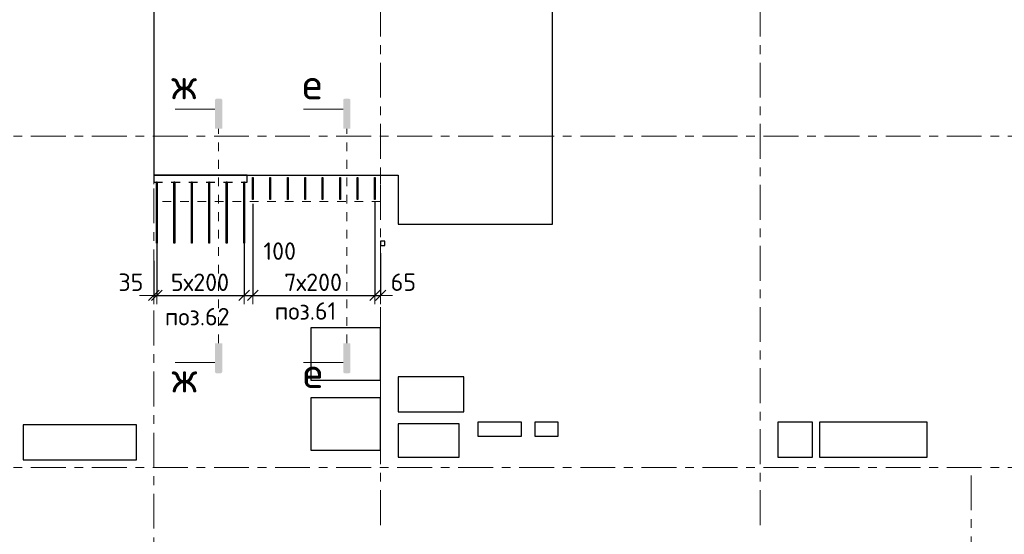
# Model space of a CAD drawing. Header units: metres. Extents: x -38 to 114, y -15 to 21.
# Tile 7 of 244: x 18 to 29, y 8 to 14. Entities that reach past the tile are written whole.
import ezdxf

# ---------------------------------------------------------------- set-up
doc = ezdxf.new("R2010")
doc.units = ezdxf.units.M
doc.header["$PDMODE"] = 65
for name, pattern in [('______11', [0.5, 0.4, -0.05, 0, -0.05]), ('______2', [0.0405, 0.03, -0.0105]), ('______3', [0.5, 0.4, -0.1]), ('______5', [1.1, 0.8, -0.1, 0.1, -0.1]), ('______9', [0.015, 0, -0.015])]:
    doc.linetypes.add(name, pattern=pattern)
for name, color, linetype, lineweight in [('XR$2$Осевая линия (1)', 7, '______5', 13), ('XR$5$Арм.стержн. Арматура края', 96, 'Continuous', 35), ('XR$5$Арм.стержн. Хомут', 240, 'Continuous', 35), ('XR$5$Балка (1)', 7, '______3', 13), ('XR$5$Перекрытие (1)', 7, 'Continuous', 35), ('XR$5$Размерная линия (1)', 7, 'Continuous', 13), ('XR$5$Текст_ общее_1', 7, 'Continuous', 13)]:
    doc.layers.add(name, color=color, linetype=linetype, lineweight=lineweight)
doc.styles.add('ISOCPEUR', font='txt')
doc.dimstyles.new('DIMSTYLE_3', dxfattribs={"dimtxt": 0.2, "dimasz": 0.2, "dimexe": 0, "dimexo": 0, "dimgap": 0.1, "dimtad": 2, "dimdec": 0, "dimlfac": 1000, "dimrnd": 5, "dimzin": 12, "dimdsep": 46, "dimtxsty": 'ISOCPEUR', "dimblk1": 'ALL_ML_STRICH', "dimblk2": 'ALL_ML_STRICH', "dimsah": 1, "dimcen": 0, "dimclrd": 7, "dimclre": 256, "dimclrt": 7, "dimadec": 0, "dimazin": 0, "dimtfac": 1, "dimtdec": 0, "dimtix": 1, "dimtmove": 2, "dimatfit": 3, "dimfxl": 0, "dimtzin": 0, "dimlwd": 0, "dimlwe": -3, "dimarcsym": 0})
doc.dimstyles.new('DIMSTYLE_36', dxfattribs={"dimtxt": 0.2, "dimasz": 0.2, "dimexe": 0, "dimexo": 0, "dimgap": 0.1, "dimtad": 2, "dimdec": 0, "dimlfac": 1000, "dimrnd": 5, "dimzin": 12, "dimdsep": 46, "dimtxsty": 'ISOCPEUR', "dimblk1": 'ALL_ML_STRICH', "dimblk2": 'ALL_ML_STRICH', "dimsah": 1, "dimcen": 0, "dimclrd": 7, "dimclre": 256, "dimclrt": 7, "dimadec": 0, "dimazin": 0, "dimtfac": 1, "dimtdec": 0, "dimtix": 1, "dimtmove": 2, "dimatfit": 3, "dimfxl": 0, "dimtvp": 1.2, "dimtzin": 0, "dimlwd": 0, "dimlwe": -3, "dimarcsym": 0})

# ---------------------------------------------------------------- blocks, each defined once
blk = doc.blocks.new('ALL_ML_STRICH')
at = {"color": 0, "linetype": 'ByBlock', "lineweight": -2}
for p, q in [((-1, 0), (0.5, 0)), ((-0.3, -0.3), (0.3, 0.3)), ((0, -0.5), (0, 0.5))]:
    blk.add_line(p, q, dxfattribs=at)
blk = doc.blocks.new('*D630')
at = {"layer": 'DEFPOINTS', "color": 7, "linetype": 'Continuous', "lineweight": 13, "transparency": 33554687}
for p in [(19.115, 11.606), (19.08, 11.39), (19.08, 10.974)]:
    blk.add_point(p, dxfattribs=at)
at = {"layer": 'XR$5$Размерная линия (1)', "color": 9, "linetype": 'Continuous', "lineweight": -2, "true_color": 0xc7c7c7, "transparency": 33554687}
for p, q in [((19.115, 11.586), (19.115, 10.974)), ((19.08, 11.37), (19.08, 10.974))]:
    blk.add_line(p, q, dxfattribs=at)
at = {"layer": 'XR$5$Размерная линия (1)', "color": 7, "linetype": 'Continuous', "lineweight": -2, "transparency": 33554687}
blk.add_line((19.08, 10.974), (19.115, 10.974), dxfattribs=at)
at = {"layer": 'XR$5$Размерная линия (1)', "color": 7, "linetype": 'Continuous', "lineweight": 13, "transparency": 33554687, "xscale": 0.2, "yscale": 0.2, "zscale": 0.2}
blk.add_blockref('ALL_ML_STRICH', (19.115, 10.974), dxfattribs=at)
at = {"layer": 'XR$5$Размерная линия (1)', "color": 7, "linetype": 'Continuous', "lineweight": 13, "transparency": 33554687, "xscale": 0.2, "yscale": 0.2, "zscale": 0.2, "rotation": 180}
blk.add_blockref('ALL_ML_STRICH', (19.08, 10.974), dxfattribs=at)
at = {"layer": 'XR$5$Размерная линия (1)', "color": 7, "linetype": 'Continuous', "lineweight": 13, "transparency": 33554687, "insert": (18.817, 11.124), "char_height": 0.2, "width": 0.4, "attachment_point": 5, "style": 'ISOCPEUR'}
blk.add_mtext('\\A1;{35}', dxfattribs=at)
blk = doc.blocks.new('*D631')
at = {"layer": 'DEFPOINTS', "color": 7, "linetype": 'Continuous', "lineweight": 13, "transparency": 33554687}
for p in [(19.115, 11.606), (20.115, 11.606), (19.115, 10.974)]:
    blk.add_point(p, dxfattribs=at)
at = {"layer": 'XR$5$Размерная линия (1)', "color": 9, "linetype": 'Continuous', "lineweight": -2, "true_color": 0xc7c7c7, "transparency": 33554687}
for p, q in [((19.115, 11.586), (19.115, 10.974)), ((20.115, 11.586), (20.115, 10.974))]:
    blk.add_line(p, q, dxfattribs=at)
at = {"layer": 'XR$5$Размерная линия (1)', "color": 7, "linetype": 'Continuous', "lineweight": -2, "transparency": 33554687}
blk.add_line((19.115, 10.974), (20.115, 10.974), dxfattribs=at)
at = {"layer": 'XR$5$Размерная линия (1)', "color": 7, "linetype": 'Continuous', "lineweight": 13, "transparency": 33554687, "xscale": 0.2, "yscale": 0.2, "zscale": 0.2, "rotation": 180}
blk.add_blockref('ALL_ML_STRICH', (19.115, 10.974), dxfattribs=at)
at = {"layer": 'XR$5$Размерная линия (1)', "color": 7, "linetype": 'Continuous', "lineweight": 13, "transparency": 33554687, "xscale": 0.2, "yscale": 0.2, "zscale": 0.2}
blk.add_blockref('ALL_ML_STRICH', (20.115, 10.974), dxfattribs=at)
at = {"layer": 'XR$5$Размерная линия (1)', "color": 7, "linetype": 'Continuous', "lineweight": 13, "transparency": 33554687, "insert": (19.275, 11.224), "char_height": 0.2, "width": 0.01, "attachment_point": 1, "line_spacing_factor": 0.60241, "style": 'ISOCPEUR'}
blk.add_mtext('5х200', dxfattribs=at)
blk = doc.blocks.new('*D632')
at = {"layer": 'DEFPOINTS', "color": 7, "linetype": 'Continuous', "lineweight": 13, "transparency": 33554687}
for p in [(20.215, 12.043), (20.115, 11.606), (20.115, 10.974)]:
    blk.add_point(p, dxfattribs=at)
at = {"layer": 'XR$5$Размерная линия (1)', "color": 9, "linetype": 'Continuous', "lineweight": -2, "true_color": 0xc7c7c7, "transparency": 33554687}
for p, q in [((20.215, 12.023), (20.215, 10.974)), ((20.115, 11.586), (20.115, 10.974))]:
    blk.add_line(p, q, dxfattribs=at)
at = {"layer": 'XR$5$Размерная линия (1)', "color": 7, "linetype": 'Continuous', "lineweight": -2, "transparency": 33554687}
blk.add_line((20.115, 10.974), (20.215, 10.974), dxfattribs=at)
at = {"layer": 'XR$5$Размерная линия (1)', "color": 7, "linetype": 'Continuous', "lineweight": 13, "transparency": 33554687, "xscale": 0.2, "yscale": 0.2, "zscale": 0.2, "rotation": 180}
blk.add_blockref('ALL_ML_STRICH', (20.115, 10.974), dxfattribs=at)
at = {"layer": 'XR$5$Размерная линия (1)', "color": 7, "linetype": 'Continuous', "lineweight": 13, "transparency": 33554687, "xscale": 0.2, "yscale": 0.2, "zscale": 0.2}
blk.add_blockref('ALL_ML_STRICH', (20.215, 10.974), dxfattribs=at)
at = {"layer": 'XR$5$Размерная линия (1)', "color": 7, "linetype": 'Continuous', "lineweight": 13, "transparency": 33554687, "insert": (20.523, 11.481), "char_height": 0.2, "width": 0.6, "attachment_point": 5, "style": 'ISOCPEUR'}
blk.add_mtext('\\A1;{100}', dxfattribs=at)
blk = doc.blocks.new('*D633')
at = {"layer": 'DEFPOINTS', "color": 7, "linetype": 'Continuous', "lineweight": 13, "transparency": 33554687}
for p in [(20.215, 12.043), (21.615, 12.064), (20.215, 10.974)]:
    blk.add_point(p, dxfattribs=at)
at = {"layer": 'XR$5$Размерная линия (1)', "color": 9, "linetype": 'Continuous', "lineweight": -2, "true_color": 0xc7c7c7, "transparency": 33554687}
for p, q in [((20.215, 12.023), (20.215, 10.974)), ((21.615, 12.044), (21.615, 10.974))]:
    blk.add_line(p, q, dxfattribs=at)
at = {"layer": 'XR$5$Размерная линия (1)', "color": 7, "linetype": 'Continuous', "lineweight": -2, "transparency": 33554687}
blk.add_line((20.215, 10.974), (21.615, 10.974), dxfattribs=at)
at = {"layer": 'XR$5$Размерная линия (1)', "color": 7, "linetype": 'Continuous', "lineweight": 13, "transparency": 33554687, "xscale": 0.2, "yscale": 0.2, "zscale": 0.2, "rotation": 180}
blk.add_blockref('ALL_ML_STRICH', (20.215, 10.974), dxfattribs=at)
at = {"layer": 'XR$5$Размерная линия (1)', "color": 7, "linetype": 'Continuous', "lineweight": 13, "transparency": 33554687, "xscale": 0.2, "yscale": 0.2, "zscale": 0.2}
blk.add_blockref('ALL_ML_STRICH', (21.615, 10.974), dxfattribs=at)
at = {"layer": 'XR$5$Размерная линия (1)', "color": 7, "linetype": 'Continuous', "lineweight": 13, "transparency": 33554687, "insert": (20.575, 11.224), "char_height": 0.2, "width": 0.01, "attachment_point": 1, "line_spacing_factor": 0.60241, "style": 'ISOCPEUR'}
blk.add_mtext('7х200', dxfattribs=at)
blk = doc.blocks.new('*D634')
at = {"layer": 'DEFPOINTS', "color": 7, "linetype": 'Continuous', "lineweight": 13, "transparency": 33554687}
for p in [(21.615, 12.064), (21.68, 11.476), (21.615, 10.974)]:
    blk.add_point(p, dxfattribs=at)
at = {"layer": 'XR$5$Размерная линия (1)', "color": 9, "linetype": 'Continuous', "lineweight": -2, "true_color": 0xc7c7c7, "transparency": 33554687}
for p, q in [((21.615, 12.044), (21.615, 10.974)), ((21.68, 11.456), (21.68, 10.974))]:
    blk.add_line(p, q, dxfattribs=at)
at = {"layer": 'XR$5$Размерная линия (1)', "color": 7, "linetype": 'Continuous', "lineweight": -2, "transparency": 33554687}
blk.add_line((21.615, 10.974), (21.68, 10.974), dxfattribs=at)
at = {"layer": 'XR$5$Размерная линия (1)', "color": 7, "linetype": 'Continuous', "lineweight": 13, "transparency": 33554687, "xscale": 0.2, "yscale": 0.2, "zscale": 0.2}
blk.add_blockref('ALL_ML_STRICH', (21.68, 10.974), dxfattribs=at)
at = {"layer": 'XR$5$Размерная линия (1)', "color": 7, "linetype": 'Continuous', "lineweight": 13, "transparency": 33554687, "xscale": 0.2, "yscale": 0.2, "zscale": 0.2, "rotation": 180}
blk.add_blockref('ALL_ML_STRICH', (21.615, 10.974), dxfattribs=at)
at = {"layer": 'XR$5$Размерная линия (1)', "color": 7, "linetype": 'Continuous', "lineweight": 13, "transparency": 33554687, "insert": (21.941, 11.125), "char_height": 0.2, "width": 0.4, "attachment_point": 5, "style": 'ISOCPEUR'}
blk.add_mtext('\\A1;{65}', dxfattribs=at)

msp = doc.modelspace()

# ---------------------------------------------------------------- hatches: boundary and pattern name
at = {"linetype": 'Continuous', "lineweight": 25, "true_color": 0x000000, "transparency": 33554687}
for points in [[(19.7811, 13.211), (19.7809, 13.2085), (19.7809, 12.8835), (19.8645, 12.8835), (19.8645, 13.2085), (19.8644, 13.211), (19.8639, 13.2135), (19.863, 13.2159), (19.8619, 13.2182), (19.8605, 13.2203), (19.8588, 13.2223), (19.8569, 13.224), (19.8548, 13.2254), (19.8525, 13.2265), (19.85, 13.2273), (19.8475, 13.2278), (19.845, 13.228), (19.8005, 13.228), (19.7979, 13.2278), (19.7954, 13.2273), (19.793, 13.2265), (19.7907, 13.2254), (19.7886, 13.224), (19.7866, 13.2223), (19.785, 13.2203), (19.7835, 13.2182), (19.7824, 13.2159), (19.7816, 13.2135)], [(21.2511, 13.211), (21.2509, 13.2085), (21.2509, 12.8835), (21.3345, 12.8835), (21.3345, 13.2085), (21.3344, 13.211), (21.3339, 13.2135), (21.333, 13.2159), (21.3319, 13.2182), (21.3305, 13.2203), (21.3288, 13.2223), (21.3269, 13.224), (21.3248, 13.2254), (21.3225, 13.2265), (21.32, 13.2273), (21.3175, 13.2278), (21.315, 13.228), (21.2705, 13.228), (21.2679, 13.2278), (21.2654, 13.2273), (21.263, 13.2265), (21.2607, 13.2254), (21.2586, 13.224), (21.2566, 13.2223), (21.255, 13.2203), (21.2535, 13.2182), (21.2524, 13.2159), (21.2516, 13.2135)]]:
    msp.add_hatch(color=18, dxfattribs=at).paths.add_polyline_path(points)
for points in [[(19.7811, 10.098), (19.7809, 10.1006), (19.7809, 10.4256), (19.8645, 10.4256), (19.8645, 10.1006), (19.8644, 10.098), (19.8639, 10.0955), (19.863, 10.0931), (19.8619, 10.0908), (19.8605, 10.0887), (19.8588, 10.0867), (19.8569, 10.0851), (19.8548, 10.0836), (19.8525, 10.0825), (19.85, 10.0817), (19.8475, 10.0812), (19.845, 10.081), (19.8005, 10.081), (19.7979, 10.0812), (19.7954, 10.0817), (19.793, 10.0825), (19.7907, 10.0836), (19.7886, 10.0851), (19.7866, 10.0867), (19.785, 10.0887), (19.7835, 10.0908), (19.7824, 10.0931), (19.7816, 10.0955)], [(21.2511, 10.098), (21.2509, 10.1006), (21.2509, 10.4256), (21.3345, 10.4256), (21.3345, 10.1006), (21.3344, 10.098), (21.3339, 10.0955), (21.333, 10.0931), (21.3319, 10.0908), (21.3305, 10.0887), (21.3288, 10.0867), (21.3269, 10.0851), (21.3248, 10.0836), (21.3225, 10.0825), (21.32, 10.0817), (21.3175, 10.0812), (21.315, 10.081), (21.2705, 10.081), (21.2679, 10.0812), (21.2654, 10.0817), (21.263, 10.0825), (21.2607, 10.0836), (21.2586, 10.0851), (21.2566, 10.0867), (21.255, 10.0887), (21.2535, 10.0908), (21.2524, 10.0931), (21.2516, 10.0955)]]:
    msp.add_hatch(color=18, dxfattribs=at).paths.add_polyline_path(points, flags=16)

# ---------------------------------------------------------------- linework, layer by layer
at = {"color": 7, "linetype": 'Continuous', "lineweight": 13, "transparency": 33554687}
for p, q in [((19.7809, 13.1065), (19.3242, 13.1065)), ((21.2509, 13.1065), (20.7942, 13.1065)), ((19.7809, 10.2026), (19.3242, 10.2026)), ((21.2509, 10.2026), (20.7942, 10.2026))]:
    msp.add_line(p, q, dxfattribs=at)
at = {"color": 7, "linetype": '______9', "lineweight": 13, "transparency": 33554687}
for p, q in [((19.8227, 10.4256), (19.8227, 12.8835)), ((21.2927, 10.4256), (21.2927, 12.8835))]:
    msp.add_line(p, q, dxfattribs=at)
at = {"layer": 'XR$2$Осевая линия (1)', "color": 253, "linetype": '______11', "lineweight": 13, "true_color": 0xa0a0a0, "transparency": 33554687}
for p, q in [((19.08, 7.6), (19.08, 19.78)), ((21.68, 8.34), (21.68, 19.78)), ((26.03, 8.34), (26.03, 19.78)), ((-2.63, 12.8), (62.6, 12.8)), ((-2.63, 9), (62.6, 9)), ((28.45, -3.39), (28.45, 8.92))]:
    msp.add_line(p, q, dxfattribs=at)
at = {"layer": 'XR$5$Арм.стержн. Арматура края', "color": 40, "linetype": 'Continuous', "lineweight": 25, "transparency": 33554687}
for points in [[(19.119, 12.2752), (19.119, 11.5723), (19.111, 11.5723), (19.111, 12.2752), (19.119, 12.2752)], [(19.319, 12.2752), (19.319, 11.5723), (19.311, 11.5723), (19.311, 12.2752), (19.319, 12.2752)], [(19.519, 12.2752), (19.519, 11.5723), (19.511, 11.5723), (19.511, 12.2752), (19.519, 12.2752)], [(19.719, 12.2752), (19.719, 11.5723), (19.711, 11.5723), (19.711, 12.2752), (19.719, 12.2752)], [(19.919, 12.2752), (19.919, 11.5723), (19.911, 11.5723), (19.911, 12.2752), (19.919, 12.2752)], [(20.119, 12.2752), (20.119, 11.5723), (20.111, 11.5723), (20.111, 12.2752), (20.119, 12.2752)]]:
    msp.add_lwpolyline(points, dxfattribs=at)
at = {"layer": 'XR$5$Арм.стержн. Хомут', "color": 40, "linetype": 'Continuous', "lineweight": 25, "transparency": 33554687}
for points in [[(20.219, 12.3263), (20.219, 12.0742), (20.211, 12.0742), (20.211, 12.3263), (20.219, 12.3263)], [(20.419, 12.3263), (20.419, 12.0742), (20.411, 12.0742), (20.411, 12.3263), (20.419, 12.3263)], [(20.619, 12.3263), (20.619, 12.0742), (20.611, 12.0742), (20.611, 12.3263), (20.619, 12.3263)], [(20.819, 12.3263), (20.819, 12.0742), (20.811, 12.0742), (20.811, 12.3263), (20.819, 12.3263)], [(21.019, 12.3263), (21.019, 12.0742), (21.011, 12.0742), (21.011, 12.3263), (21.019, 12.3263)], [(21.219, 12.3263), (21.219, 12.0742), (21.211, 12.0742), (21.211, 12.3263), (21.219, 12.3263)], [(21.419, 12.3263), (21.419, 12.0742), (21.411, 12.0742), (21.411, 12.3263), (21.419, 12.3263)], [(21.619, 12.3263), (21.619, 12.0742), (21.611, 12.0742), (21.611, 12.3263), (21.619, 12.3263)]]:
    msp.add_lwpolyline(points, dxfattribs=at)
at = {"layer": 'XR$5$Балка (1)', "color": 7, "linetype": '______2', "lineweight": 25, "transparency": 33554687}
for p, q in [((20.1499, 12.2702), (20.1499, 12.3502)), ((19.0799, 12.2702), (20.1499, 12.2702))]:
    msp.add_line(p, q, dxfattribs=at)
at = {"layer": 'XR$5$Перекрытие (1)', "color": 7, "linetype": 'Continuous', "lineweight": 25, "transparency": 33554687}
for p, q in [((19.08, 16.6502), (19.08, 12.3503)), ((23.6503, 11.7903), (23.6503, 16.6502)), ((19.0799, 12.3502), (19.0799, 12.2702)), ((20.1499, 12.3502), (19.0799, 12.3502)), ((19.08, 12.3503), (21.88, 12.3503)), ((21.88, 12.3503), (21.88, 11.7903)), ((21.88, 11.7903), (23.6503, 11.7903)), ((21.68, 11.5937), (21.68, 11.5437)), ((21.73, 11.5937), (21.68, 11.5937)), ((21.68, 11.5437), (21.73, 11.5437)), ((21.73, 11.5437), (21.73, 11.5937)), ((20.88, 10.6003), (20.88, 10.0003)), ((21.68, 10.6003), (20.88, 10.6003)), ((21.68, 10.0003), (21.68, 10.6003)), ((20.88, 10.0003), (21.68, 10.0003)), ((21.8825, 10.0398), (21.8825, 9.6398)), ((22.6325, 10.0398), (21.8825, 10.0398)), ((22.6325, 9.6398), (22.6325, 10.0398)), ((20.88, 9.8003), (20.88, 9.2003)), ((21.68, 9.8003), (20.88, 9.8003)), ((21.68, 9.2003), (21.68, 9.8003)), ((21.8825, 9.6398), (22.6325, 9.6398)), ((17.58, 9.4902), (17.58, 9.0902)), ((18.88, 9.4902), (17.58, 9.4902)), ((18.88, 9.0902), (18.88, 9.4902)), ((21.8806, 9.4995), (21.8806, 9.1195)), ((22.5806, 9.4995), (21.8806, 9.4995)), ((22.5806, 9.1195), (22.5806, 9.4995)), ((22.7959, 9.5195), (22.7959, 9.3595)), ((23.2959, 9.5195), (22.7959, 9.5195)), ((23.2959, 9.3595), (23.2959, 9.5195)), ((23.4459, 9.5195), (23.4459, 9.3595)), ((23.7159, 9.5195), (23.4459, 9.5195)), ((23.7159, 9.3595), (23.7159, 9.5195)), ((26.632, 9.5203), (26.232, 9.5202)), ((26.232, 9.5202), (26.232, 9.1202)), ((26.632, 9.1203), (26.632, 9.5203)), ((26.7123, 9.5202), (26.7123, 9.1202)), ((27.9473, 9.5202), (26.7123, 9.5202)), ((27.9473, 9.1202), (27.9473, 9.5202)), ((22.7959, 9.3595), (23.2959, 9.3595)), ((23.4459, 9.3595), (23.7159, 9.3595)), ((20.88, 9.2003), (21.68, 9.2003)), ((17.58, 9.0902), (18.88, 9.0902)), ((21.8806, 9.1195), (22.5806, 9.1195)), ((26.232, 9.1202), (26.632, 9.1203)), ((26.7123, 9.1202), (27.9473, 9.1202))]:
    msp.add_line(p, q, dxfattribs=at)
at = {"layer": 'XR$5$Перекрытие (1)', "color": 7, "linetype": '______2', "lineweight": 18, "transparency": 33554687}
for p, q in [((20.1499, 12.3502), (21.6799, 12.3502)), ((21.6799, 12.3502), (21.6799, 12.0502)), ((19.0799, 12.0502), (19.0799, 12.2702)), ((21.6799, 12.0502), (19.0799, 12.0502))]:
    msp.add_line(p, q, dxfattribs=at)

# ---------------------------------------------------------------- texts
at = {"color": 7, "linetype": 'Continuous', "lineweight": 13, "transparency": 33554687, "char_height": 0.35, "attachment_point": 5, "style": 'ISOCPEUR'}
for s, insert, width in [('\\A1;{\\fISOCPEUR|i0|b0;\\H0.350000;\\W1.000000;\\C7;ж}\\P', (19.4268, 13.3955), 0.458182), ('\\A1;{\\fISOCPEUR|i0|b0;\\H0.350000;\\W1.000000;\\C7;e}\\P', (20.8968, 13.3955), 0.381111), ('\\A1;{\\fISOCPEUR|i0|b0;\\H0.350000;\\W1.000000;\\C7;e}\\P', (20.9033, 10.0869), 0.381111), ('\\A1;{\\fISOCPEUR|i0|b0;\\H0.350000;\\W1.000000;\\C7;ж}\\P', (19.4308, 10.0343), 0.458182)]:
    msp.add_mtext(s, dxfattribs=dict(at, insert=insert, width=width))
at = {"layer": 'XR$5$Текст_ общее_1', "color": 7, "linetype": 'Continuous', "lineweight": 13, "transparency": 33554687, "char_height": 0.2, "attachment_point": 5, "style": 'ISOCPEUR'}
for s, insert, width in [('\\A1;{\\fISOCPEUR|i0|b0;\\H0.200000;\\W1.000000;\\C7;поз.61}\\P', (20.8191, 10.7945), 0.799873), ('\\A1;{\\fISOCPEUR|i0|b0;\\H0.200000;\\W1.000000;\\C7;поз.62}\\P', (19.5769, 10.7298), 0.844937)]:
    msp.add_mtext(s, dxfattribs=dict(at, insert=insert, width=width))

# ---------------------------------------------------------------- dimensions: what is measured, and where the dimension line sits
at = {"layer": 'XR$5$Размерная линия (1)', "color": 7, "linetype": 'Continuous', "lineweight": 13, "transparency": 33554687}
for base, p1, p2, picture, middle in [((20.215, 10.9743), (20.115, 11.5863), (20.215, 12.0231), '*D632', (20.5229, 11.481)), ((21.68, 10.9743), (21.615, 12.0436), (21.68, 11.4557), '*D634', (21.9407, 11.1254)), ((19.115, 10.9743), (19.08, 11.3699), (19.115, 11.5863), '*D630', (18.8172, 11.1242))]:
    dim = msp.add_linear_dim(base=base, p1=p1, p2=p2, dimstyle='DIMSTYLE_36', override={"dimpost": '<>', "dimclrd": 7, "dimclre": 9, "dimclrt": 7, "dimlwd": 0, "dimlwe": 65533}, dxfattribs=at)
    dim.commit()
    dim.dimension.update_dxf_attribs({"geometry": picture, "text_midpoint": middle, "dimtype": 160})
for base, p1, p2, text, picture, middle in [((21.615, 10.9743), (20.215, 12.0231), (21.615, 12.0436), '7х200', '*D633', (20.915, 11.0743)), ((20.115, 10.9743), (19.115, 11.5863), (20.115, 11.5863), '5х200', '*D631', (19.615, 11.0743))]:
    dim = msp.add_linear_dim(base=base, p1=p1, p2=p2, text=text, dimstyle='DIMSTYLE_3', override={"dimpost": '<>', "dimclrd": 7, "dimclre": 9, "dimclrt": 7, "dimlwd": 0, "dimlwe": 65533}, dxfattribs=at)
    dim.commit()
    dim.dimension.update_dxf_attribs({"geometry": picture, "text_midpoint": middle, "dimtype": 160})

doc.saveas('drawing.dxf')
